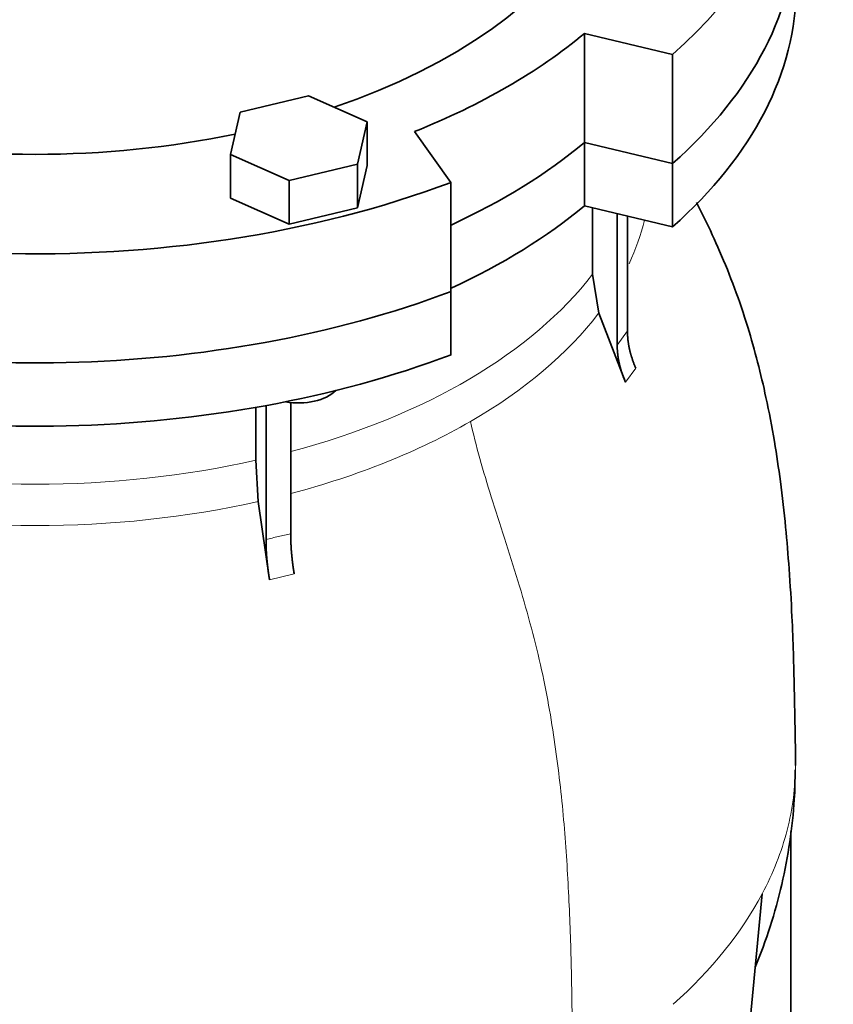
# Model space of a CAD drawing. Header units: millimetres. Extents: x 441 to 1325, y -1714 to 1591.
# Tile 12 of 29: x 1173 to 1325, y -729 to -545. Entities that reach past the tile are written whole.
import ezdxf

# ---------------------------------------------------------------- set-up
doc = ezdxf.new("R2010")
doc.units = ezdxf.units.MM
doc.layers.add('VSI344-454_FLANG', color=7, linetype='Continuous')
doc.layers.add('VSI344-454_TESTA', color=7, linetype='Continuous')

# ---------------------------------------------------------------- blocks, each defined once
blk = doc.blocks.new('SE4')
at = {"layer": 'VSI344-454_FLANG', "color": 7, "linetype": 'Continuous', "lineweight": 35}
for p, q in [((1278.77, -547.73), (1295.26, -551.67)), ((1278.77, -568.14), (1278.77, -547.73)), ((1295.26, -551.67), (1295.26, -572.08)), ((1227.09, -559.43), (1214.29, -562.49)), ((1238.09, -564.3), (1227.09, -559.43)), ((1214.29, -562.49), (1212.48, -570.42)), ((1236.28, -572.23), (1238.09, -564.3)), ((1238.09, -564.3), (1238.09, -572.46)), ((1253.78, -575.62), (1246.95, -566.1)), ((1278.77, -568.14), (1295.26, -572.08)), ((1212.48, -570.42), (1212.48, -578.59)), ((1212.48, -570.42), (1223.48, -575.29)), ((1223.48, -575.29), (1236.28, -572.23)), ((1236.28, -572.23), (1236.28, -580.39)), ((1236.28, -580.39), (1238.09, -572.46)), ((1223.48, -575.29), (1223.48, -583.46)), ((1253.78, -575.62), (1253.78, -596.03)), ((1212.48, -578.59), (1223.48, -583.46)), ((1223.48, -583.46), (1236.28, -580.39))]:
    blk.add_line(p, q, dxfattribs=at)
for centre, major_axis, start_param, end_param in [((1175.92, -506.71), (-110.25, 0), 2.103318, 6.283185), ((1175.92, -506.71), (142.5, 0), 2.772791, 5.290477), ((1175.92, -506.71), (-142.5, 0), 2.563505, 3.510394), ((1175.92, -527.13), (142.5, 0), 3.141593, 5.290477), ((1175.92, -527.13), (-142.5, 0), 2.563505, 3.141593), ((1175.92, -506.71), (125, 0), 5.316801, 5.678774), ((1175.92, -506.71), (-110.25, 0), 1.224323, 1.91727), ((1175.92, -527.13), (125, 0), 5.384862, 5.678774)]:
    blk.add_ellipse(centre, major_axis=major_axis, ratio=0.57735, start_param=start_param, end_param=end_param, dxfattribs=at)
at = {"layer": 'VSI344-454_TESTA', "color": 7, "linetype": 'Continuous', "lineweight": 35}
for p, q in [((1295.26, -572.08), (1278.77, -568.14)), ((1278.77, -568.14), (1278.77, -579.98)), ((1295.26, -572.08), (1295.26, -583.92)), ((1295.26, -583.92), (1278.77, -579.98)), ((1280.26, -580.33), (1280.26, -592.78)), ((1284.9, -581.44), (1284.9, -606.07)), ((1286.81, -581.9), (1286.82, -603.4)), ((1280.26, -592.78), (1281.43, -600.09)), ((1253.78, -607.87), (1253.78, -596.03)), ((1286.47, -613.02), (1281.43, -600.09)), ((1223.77, -616.71), (1223.77, -641.37)), ((1217.22, -617.71), (1217.22, -627.61)), ((1219.15, -617.3), (1219.15, -642.47)), ((1217.22, -627.61), (1217.71, -635.32)), ((1219.8, -649.96), (1217.71, -635.32)), ((1317.42, -758.2), (1317.42, -697.08)), ((1308.15, -749.79), (1312.03, -708.75))]:
    blk.add_line(p, q, dxfattribs=at)
at = {"layer": 'VSI344-454_TESTA', "color": 4, "linetype": 'Continuous', "lineweight": 9}
for p, q in [((1284.9, -606.07), (1286.82, -603.4)), ((1286.47, -613.02), (1288.38, -610.36)), ((1219.8, -649.96), (1224.42, -648.85))]:
    blk.add_line(p, q, dxfattribs=at)
at = {"layer": 'VSI344-454_TESTA', "color": 7, "linetype": 'Continuous', "lineweight": 35}
for centre, major_axis, start_param, end_param in [((1175.92, -527.13), (142.5, 0), 3.141593, 5.290477), ((1175.92, -527.13), (-142.5, 0), 2.563505, 3.141593), ((1175.92, -538.97), (142.5, 0), 3.141593, 5.290477), ((1175.92, -538.97), (-142.5, 0), 2.563505, 3.141593), ((1175.92, -527.13), (125, 0), 5.384862, 5.678774), ((1175.92, -538.97), (125, 0), 5.384862, 5.678774), ((1225.28, -612.27), (-8, 0), 1.255839, 2.627445)]:
    blk.add_ellipse(centre, major_axis=major_axis, ratio=0.57735, start_param=start_param, end_param=end_param, dxfattribs=at)
at = {"layer": 'VSI344-454_TESTA', "color": 4, "linetype": 'Continuous', "lineweight": 9}
for centre, major_axis, start_param, end_param in [((1175.92, -573.3), (-115.26, 0), 2.875139, 3.000264), ((1175.92, -566.27), (114, 0), 5.145964, 5.868555), ((1175.92, -573.3), (115.26, 0), 5.497787, 5.868795), ((1175.92, -573.3), (115.26, 0), 5.140973, 5.497787), ((1175.92, -566.27), (114, 0), 4.341621, 5.083156), ((1175.92, -573.3), (-115.26, 0), 1.199788, 1.941804), ((1175.92, -684.69), (142.36, 0), 5.707705, 5.986003)]:
    blk.add_ellipse(centre, major_axis=major_axis, ratio=0.57735, start_param=start_param, end_param=end_param, dxfattribs=at)
at = {"layer": 'VSI344-454_TESTA', "color": 7, "linetype": 'Continuous', "lineweight": 35}
for points, degree, knots in [([(1318.27, -684.72), (1318.27, -683.69), (1318.27, -681.46), (1318.2, -677.82), (1318.13, -674.14), (1318.04, -669.5), (1317.9, -663.71), (1317.61, -656.21), (1317.15, -648.37), (1316.45, -639.95), (1315.55, -631.97), (1314.34, -623.86), (1312.92, -616.4), (1311.24, -609.25), (1309.31, -602.4), (1306.96, -595.45), (1304.23, -588.68), (1301.76, -583.37), (1300.26, -580.38), (1299.75, -579.4)], 3, [0, 0, 0, 0, 0.0188214, 0.0481266, 0.0758109, 0.1066806, 0.1543326, 0.2028563, 0.2655853, 0.3192113, 0.3770057, 0.4268756, 0.4813812, 0.5250262, 0.56895, 0.6182052, 0.6659642, 0.70919, 0.7306178, 0.7306178, 0.7306178, 0.7306178]), ([(1286.82, -603.4), (1286.82, -605.1), (1287.21, -606.86), (1287.61, -608.62), (1288.38, -610.36)], 2, [0, 0, 0, 0.5, 0.5, 1, 1, 1]), ([(1286.47, -613.02), (1285.7, -611.29), (1285.3, -609.53), (1284.9, -607.77), (1284.9, -606.07)], 2, [0, 0, 0, 0.5, 0.5, 1, 1, 1]), ([(1219.8, -649.96), (1219.48, -647.95), (1219.31, -646.06), (1219.15, -644.17), (1219.15, -642.47)], 2, [0, 0, 0, 0.500133, 0.500133, 1, 1, 1]), ([(1223.77, -641.37), (1223.77, -643.06), (1223.93, -644.95), (1224.09, -646.85), (1224.42, -648.85)], 2, [0, 0, 0, 0.499868, 0.499868, 1, 1, 1]), ([(1310.74, -722.47), (1311.77, -719.98), (1313.64, -714.87), (1315.81, -707.02), (1317.3, -699.11), (1318.12, -691.75), (1318.2, -687.51), (1318.21, -685.51)], 3, [0.3294238, 0.3294238, 0.3294238, 0.3294238, 0.4703313, 0.6119915, 0.7519837, 0.8905708, 0.9878308, 0.9878308, 0.9878308, 0.9878308])]:
    blk.add_open_spline(points, degree=degree, knots=knots, dxfattribs=at)
at = {"layer": 'VSI344-454_TESTA', "color": 4, "linetype": 'Continuous', "lineweight": 9}
for points, knots in [([(1257.42, -620.35), (1258.45, -624.92), (1261.25, -634.58), (1266.39, -649.92), (1270.76, -665.79), (1273.41, -680.82), (1274.98, -694.91), (1275.86, -708.46), (1276.33, -721.69), (1276.48, -733.02), (1276.58, -740.06), (1276.58, -742.8)], [0, 0, 0, 0, 0.117079, 0.240569, 0.360617, 0.476421, 0.590288, 0.703407, 0.816259, 0.929029, 1, 1, 1, 1]), ([(1219.15, -642.47), (1219.15, -642.47), (1219.15, -642.47), (1219.15, -642.47), (1219.92, -642.26), (1221.47, -641.86), (1223, -641.52), (1223.77, -641.37), (1223.77, -641.37), (1223.77, -641.37), (1223.77, -641.37)], [0, 0, 0, 0, 0.000018, 0.000018, 0.000018, 0.5, 0.999982, 0.999982, 0.999982, 1, 1, 1, 1]), ([(1318.27, -684.72), (1318.27, -688.78), (1317.75, -692.84), (1315.66, -700.88), (1314.1, -704.86), (1312.03, -708.75)], [0.5006999, 0.5006999, 0.5006999, 0.5006999, 0.75, 0.75, 1, 1, 1, 1])]:
    blk.add_open_spline(points, degree=3, knots=knots, dxfattribs=at)
blk.add_rational_spline([(1033.56, -684.71), (1033.6, -750.55), (1126.89, -779.31), (1217.6, -763.27)], [0.668581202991, 0.547065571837, 0.657538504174, 1], degree=3, dxfattribs=at)

msp = doc.modelspace()

# ---------------------------------------------------------------- block references
msp.add_blockref('SE4', (0, 0))

doc.saveas('drawing.dxf')
